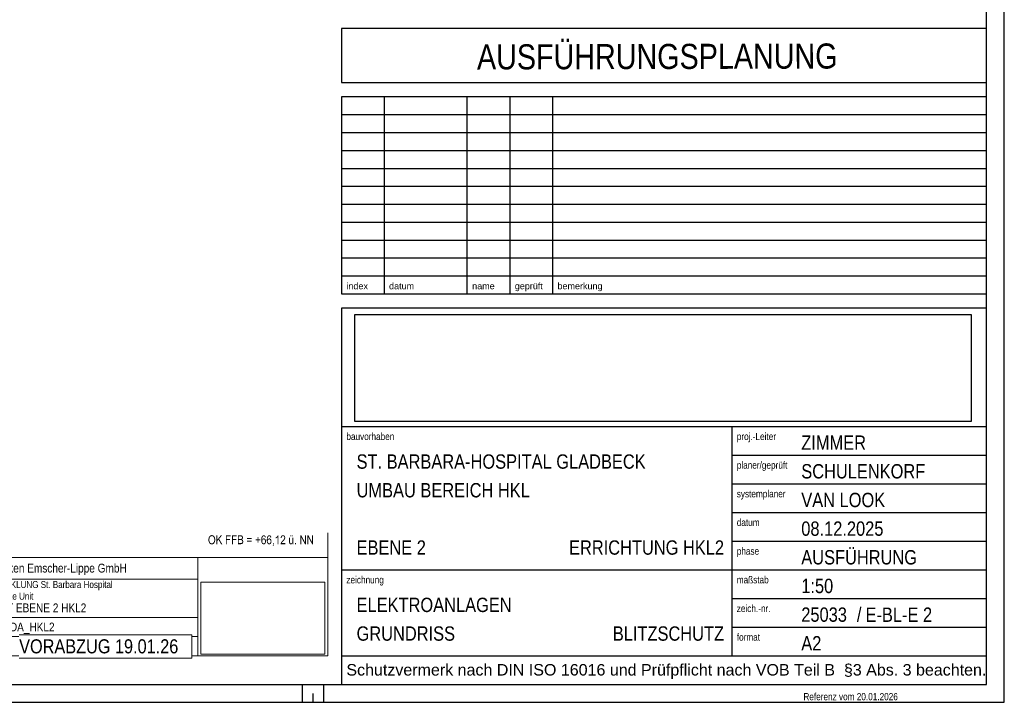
# Model space of a CAD drawing. Header units: metres. Extents: x -2 to 57.6, y -0.5 to 41.5.
# Tile 40 of 41: x 30.1 to 57.6, y -0.5 to 18.6. Entities that reach past the tile are written whole.
import ezdxf
from ezdxf.enums import TextEntityAlignment as Align

# ---------------------------------------------------------------- set-up
doc = ezdxf.new("R2010")
doc.units = ezdxf.units.M
for name, color, linetype in [('150909_KFP_LOGO_PmbB_klein__3_0', 7, 'Continuous'), ('A_Titelfeld_Stempel', 7, 'Continuous'), ('ITB_XXX_Layout Rahmen', 18, 'Continuous'), ('ITB_XXX_Layout Titelfeld Stempel', 18, 'Continuous'), ('ITB_XXX_TXT_Layout Verteiler', 7, 'Continuous')]:
    doc.layers.add(name, color=color, linetype=linetype)
doc.styles.add('ARIAL', font='txt', dxfattribs={"height": 0.2})
doc.styles.add('ARIAL NARROW', font='txt', dxfattribs={"height": 0.2})
doc.styles.add('ARIAL NARROW_B', font='txt', dxfattribs={"height": 0.2})
picture_1 = doc.add_image_def('image1.png', size_in_pixel=(1890, 1097))
picture_2 = doc.add_image_def('image2.png', size_in_pixel=(1900, 330))

# ---------------------------------------------------------------- blocks, each defined once
blk = doc.blocks.new('Text-Text- Referenz vom 20-01-2026-ID-42-525-535-367')
at = {"layer": 'ITB_XXX_TXT_Layout Verteiler', "color": 7, "lineweight": 5, "style": 'ARIAL NARROW', "width": 0.999416}
blk.add_text('Referenz vom 20.01.2026', height=0.2, dxfattribs=at).set_placement((0, 0), (2.637, 0), align=Align.FIT)
blk = doc.blocks.new('Stempel Archi HKL Dachaufsicht-ID-88-8-535-254')
at = {"lineweight": 5}
h = blk.add_hatch(color=7, dxfattribs=at)
h.paths.add_polyline_path([(37.34, 3.718), (37.34, 3.712), (37.341, 3.706), (37.342, 3.7), (37.342, 3.695), (37.343, 3.689), (37.345, 3.683), (37.346, 3.678), (37.348, 3.673), (37.35, 3.668), (37.352, 3.662), (37.354, 3.658), (37.356, 3.653), (37.359, 3.648), (37.361, 3.643), (37.364, 3.639), (37.366, 3.636), (37.368, 3.634), (37.369, 3.632), (37.371, 3.63), (37.373, 3.627), (37.375, 3.625), (37.377, 3.624), (37.379, 3.622), (37.381, 3.62), (37.383, 3.618), (37.385, 3.616), (37.387, 3.615), (37.389, 3.613), (37.391, 3.612), (37.393, 3.611), (37.395, 3.609), (37.398, 3.608), (37.4, 3.607), (37.402, 3.606), (37.404, 3.605), (37.407, 3.604), (37.409, 3.603), (37.412, 3.603), (37.414, 3.602), (37.417, 3.601), (37.419, 3.601), (37.422, 3.6), (37.424, 3.6), (37.427, 3.6), (37.43, 3.6), (37.432, 3.6), (37.435, 3.6), (37.438, 3.6), (37.44, 3.6), (37.443, 3.6), (37.446, 3.6), (37.448, 3.6), (37.451, 3.601), (37.453, 3.601), (37.456, 3.602), (37.458, 3.603), (37.461, 3.603), (37.463, 3.604), (37.465, 3.605), (37.468, 3.606), (37.47, 3.607), (37.472, 3.608), (37.474, 3.609), (37.477, 3.61), (37.479, 3.612), (37.481, 3.613), (37.483, 3.614), (37.485, 3.616), (37.487, 3.618), (37.489, 3.619), (37.491, 3.621), (37.493, 3.623), (37.495, 3.625), (37.497, 3.627), (37.498, 3.629), (37.5, 3.631), (37.502, 3.633), (37.504, 3.635), (37.505, 3.638), (37.508, 3.642), (37.511, 3.647), (37.514, 3.652), (37.516, 3.656), (37.518, 3.661), (37.52, 3.667), (37.522, 3.672), (37.524, 3.678), (37.525, 3.683), (37.526, 3.689), (37.527, 3.695), (37.528, 3.701), (37.529, 3.708), (37.529, 3.714), (37.53, 3.721), (37.53, 3.728), (37.53, 3.733), (37.53, 3.738), (37.529, 3.742), (37.529, 3.747), (37.529, 3.752), (37.528, 3.756), (37.527, 3.761), (37.527, 3.765), (37.526, 3.769), (37.525, 3.774), (37.524, 3.778), (37.523, 3.782), (37.522, 3.786), (37.52, 3.789), (37.519, 3.793), (37.517, 3.797), (37.516, 3.8), (37.514, 3.804), (37.512, 3.807), (37.51, 3.811), (37.508, 3.814), (37.506, 3.817), (37.504, 3.82), (37.502, 3.823), (37.5, 3.825), (37.498, 3.828), (37.496, 3.83), (37.493, 3.833), (37.491, 3.835), (37.488, 3.837), (37.486, 3.839), (37.483, 3.841), (37.48, 3.843), (37.477, 3.845), (37.475, 3.846), (37.472, 3.848), (37.469, 3.849), (37.466, 3.85), (37.463, 3.852), (37.46, 3.853), (37.457, 3.854), (37.454, 3.854), (37.451, 3.855), (37.448, 3.855), (37.445, 3.856), (37.442, 3.856), (37.438, 3.856), (37.435, 3.856), (37.433, 3.856), (37.43, 3.856), (37.428, 3.856), (37.425, 3.856), (37.423, 3.856), (37.42, 3.855), (37.418, 3.855), (37.416, 3.854), (37.413, 3.854), (37.411, 3.853), (37.409, 3.852), (37.407, 3.852), (37.404, 3.851), (37.402, 3.85), (37.4, 3.849), (37.398, 3.848), (37.396, 3.847), (37.394, 3.846), (37.392, 3.844), (37.39, 3.843), (37.388, 3.842), (37.386, 3.84), (37.384, 3.839), (37.382, 3.837), (37.38, 3.836), (37.378, 3.834), (37.376, 3.832), (37.374, 3.83), (37.372, 3.828), (37.371, 3.826), (37.369, 3.824), (37.367, 3.822), (37.364, 3.818), (37.361, 3.813), (37.358, 3.808), (37.355, 3.803), (37.353, 3.798), (37.351, 3.793), (37.349, 3.787), (37.347, 3.781), (37.345, 3.775), (37.344, 3.768), (37.343, 3.762), (37.342, 3.755), (37.341, 3.747), (37.34, 3.74), (37.34, 3.732), (37.34, 3.725)])
h.paths.add_polyline_path([(37.367, 3.731), (37.367, 3.737), (37.368, 3.743), (37.368, 3.749), (37.369, 3.755), (37.37, 3.76), (37.371, 3.765), (37.372, 3.771), (37.373, 3.775), (37.375, 3.78), (37.376, 3.784), (37.378, 3.788), (37.38, 3.792), (37.382, 3.796), (37.384, 3.8), (37.386, 3.803), (37.389, 3.806), (37.391, 3.809), (37.394, 3.812), (37.397, 3.814), (37.399, 3.816), (37.402, 3.818), (37.405, 3.82), (37.408, 3.822), (37.411, 3.823), (37.414, 3.825), (37.418, 3.826), (37.421, 3.827), (37.425, 3.827), (37.428, 3.828), (37.432, 3.828), (37.435, 3.828), (37.438, 3.828), (37.44, 3.828), (37.442, 3.828), (37.444, 3.828), (37.447, 3.827), (37.449, 3.827), (37.451, 3.826), (37.453, 3.825), (37.455, 3.825), (37.457, 3.824), (37.459, 3.823), (37.461, 3.822), (37.463, 3.821), (37.465, 3.819), (37.467, 3.818), (37.469, 3.817), (37.473, 3.814), (37.477, 3.81), (37.48, 3.807), (37.483, 3.803), (37.486, 3.799), (37.488, 3.795), (37.491, 3.79), (37.493, 3.786), (37.494, 3.783), (37.495, 3.779), (37.496, 3.776), (37.497, 3.773), (37.498, 3.769), (37.499, 3.766), (37.5, 3.762), (37.5, 3.759), (37.501, 3.755), (37.501, 3.752), (37.502, 3.748), (37.502, 3.744), (37.502, 3.74), (37.503, 3.736), (37.503, 3.732), (37.503, 3.728), (37.503, 3.722), (37.502, 3.716), (37.502, 3.711), (37.502, 3.705), (37.501, 3.7), (37.5, 3.695), (37.499, 3.69), (37.498, 3.685), (37.497, 3.68), (37.495, 3.676), (37.494, 3.672), (37.492, 3.668), (37.49, 3.664), (37.488, 3.66), (37.486, 3.657), (37.483, 3.653), (37.481, 3.65), (37.478, 3.647), (37.476, 3.645), (37.473, 3.642), (37.47, 3.64), (37.467, 3.638), (37.464, 3.636), (37.461, 3.634), (37.458, 3.633), (37.455, 3.631), (37.452, 3.63), (37.449, 3.629), (37.445, 3.629), (37.442, 3.628), (37.438, 3.628), (37.435, 3.628), (37.431, 3.628), (37.428, 3.628), (37.424, 3.629), (37.421, 3.629), (37.418, 3.63), (37.415, 3.631), (37.412, 3.632), (37.409, 3.634), (37.406, 3.636), (37.403, 3.638), (37.4, 3.64), (37.397, 3.642), (37.395, 3.644), (37.392, 3.647), (37.389, 3.65), (37.387, 3.653), (37.384, 3.656), (37.382, 3.66), (37.38, 3.663), (37.378, 3.667), (37.376, 3.671), (37.375, 3.675), (37.373, 3.679), (37.372, 3.683), (37.371, 3.688), (37.37, 3.693), (37.369, 3.698), (37.368, 3.703), (37.368, 3.708), (37.367, 3.713), (37.367, 3.719), (37.367, 3.724)], flags=0)
for points in [[(37.588, 3.604), (37.588, 3.69), (37.621, 3.729), (37.692, 3.604), (37.726, 3.604), (37.639, 3.751), (37.723, 3.852), (37.687, 3.852), (37.588, 3.729), (37.588, 3.852), (37.562, 3.852), (37.562, 3.604)], [(37.853, 3.604), (37.853, 3.717), (37.946, 3.717), (37.946, 3.746), (37.853, 3.746), (37.853, 3.823), (37.961, 3.823), (37.961, 3.852), (37.827, 3.852), (37.827, 3.604)], [(38.023, 3.604), (38.023, 3.717), (38.116, 3.717), (38.116, 3.746), (38.023, 3.746), (38.023, 3.823), (38.13, 3.823), (38.13, 3.852), (37.996, 3.852), (37.996, 3.604)], [(39.293, 3.853), (39.278, 3.853), (39.277, 3.851), (39.276, 3.849), (39.275, 3.847), (39.274, 3.845), (39.273, 3.843), (39.272, 3.841), (39.27, 3.839), (39.269, 3.837), (39.268, 3.834), (39.266, 3.832), (39.265, 3.83), (39.263, 3.828), (39.261, 3.826), (39.26, 3.824), (39.258, 3.822), (39.256, 3.82), (39.252, 3.815), (39.248, 3.811), (39.244, 3.808), (39.239, 3.804), (39.235, 3.8), (39.23, 3.797), (39.225, 3.794), (39.22, 3.791), (39.22, 3.761), (39.223, 3.763), (39.226, 3.764), (39.23, 3.766), (39.233, 3.768), (39.236, 3.77), (39.239, 3.772), (39.243, 3.775), (39.246, 3.777), (39.25, 3.78), (39.253, 3.783), (39.256, 3.785), (39.259, 3.788), (39.262, 3.79), (39.264, 3.793), (39.267, 3.795), (39.269, 3.798), (39.269, 3.604), (39.293, 3.604)], [(39.387, 3.633), (39.388, 3.635), (39.389, 3.637), (39.39, 3.639), (39.391, 3.641), (39.393, 3.643), (39.394, 3.646), (39.396, 3.648), (39.397, 3.65), (39.398, 3.651), (39.399, 3.652), (39.4, 3.653), (39.401, 3.655), (39.403, 3.656), (39.404, 3.658), (39.406, 3.66), (39.407, 3.662), (39.409, 3.664), (39.411, 3.666), (39.413, 3.668), (39.415, 3.67), (39.418, 3.673), (39.42, 3.675), (39.423, 3.678), (39.425, 3.681), (39.429, 3.685), (39.434, 3.69), (39.437, 3.694), (39.441, 3.698), (39.445, 3.702), (39.448, 3.706), (39.451, 3.71), (39.454, 3.713), (39.457, 3.717), (39.459, 3.721), (39.462, 3.724), (39.464, 3.727), (39.466, 3.73), (39.468, 3.733), (39.47, 3.736), (39.472, 3.739), (39.473, 3.742), (39.475, 3.744), (39.476, 3.747), (39.477, 3.75), (39.478, 3.753), (39.479, 3.755), (39.48, 3.758), (39.481, 3.761), (39.482, 3.764), (39.482, 3.767), (39.483, 3.77), (39.483, 3.773), (39.483, 3.776), (39.484, 3.778), (39.484, 3.781), (39.484, 3.784), (39.484, 3.788), (39.484, 3.791), (39.483, 3.794), (39.483, 3.797), (39.482, 3.8), (39.482, 3.804), (39.481, 3.807), (39.48, 3.81), (39.479, 3.813), (39.478, 3.816), (39.477, 3.818), (39.475, 3.821), (39.474, 3.824), (39.472, 3.827), (39.47, 3.829), (39.468, 3.832), (39.466, 3.835), (39.464, 3.837), (39.462, 3.839), (39.46, 3.841), (39.457, 3.843), (39.455, 3.845), (39.452, 3.846), (39.449, 3.848), (39.446, 3.849), (39.443, 3.85), (39.44, 3.851), (39.437, 3.852), (39.433, 3.852), (39.43, 3.853), (39.426, 3.853), (39.422, 3.853), (39.419, 3.853), (39.416, 3.853), (39.412, 3.852), (39.409, 3.852), (39.406, 3.851), (39.403, 3.851), (39.4, 3.85), (39.397, 3.849), (39.394, 3.847), (39.392, 3.846), (39.389, 3.845), (39.387, 3.843), (39.384, 3.841), (39.382, 3.839), (39.38, 3.837), (39.377, 3.835), (39.375, 3.833), (39.373, 3.83), (39.371, 3.828), (39.37, 3.825), (39.368, 3.822), (39.367, 3.819), (39.365, 3.816), (39.364, 3.813), (39.363, 3.809), (39.362, 3.806), (39.361, 3.802), (39.36, 3.798), (39.359, 3.794), (39.359, 3.79), (39.358, 3.786), (39.358, 3.781), (39.383, 3.778), (39.383, 3.781), (39.383, 3.784), (39.383, 3.787), (39.383, 3.789), (39.384, 3.792), (39.384, 3.795), (39.385, 3.797), (39.385, 3.799), (39.386, 3.802), (39.387, 3.804), (39.388, 3.806), (39.389, 3.808), (39.39, 3.81), (39.391, 3.812), (39.392, 3.813), (39.394, 3.815), (39.395, 3.817), (39.396, 3.818), (39.398, 3.819), (39.399, 3.821), (39.401, 3.822), (39.403, 3.823), (39.404, 3.824), (39.406, 3.825), (39.408, 3.826), (39.41, 3.826), (39.411, 3.827), (39.413, 3.827), (39.415, 3.828), (39.417, 3.828), (39.419, 3.828), (39.422, 3.828), (39.423, 3.828), (39.425, 3.828), (39.427, 3.828), (39.429, 3.827), (39.431, 3.827), (39.433, 3.826), (39.434, 3.826), (39.436, 3.825), (39.438, 3.824), (39.439, 3.823), (39.441, 3.822), (39.442, 3.821), (39.444, 3.82), (39.445, 3.819), (39.447, 3.817), (39.448, 3.816), (39.449, 3.815), (39.451, 3.813), (39.452, 3.811), (39.453, 3.81), (39.454, 3.808), (39.455, 3.806), (39.456, 3.804), (39.456, 3.802), (39.457, 3.8), (39.457, 3.798), (39.458, 3.796), (39.458, 3.794), (39.459, 3.792), (39.459, 3.79), (39.459, 3.787), (39.459, 3.785), (39.459, 3.783), (39.459, 3.781), (39.459, 3.779), (39.458, 3.777), (39.458, 3.775), (39.457, 3.772), (39.457, 3.77), (39.456, 3.768), (39.456, 3.766), (39.455, 3.764), (39.454, 3.761), (39.453, 3.759), (39.452, 3.757), (39.451, 3.754), (39.45, 3.752), (39.448, 3.75), (39.447, 3.747), (39.445, 3.745), (39.444, 3.742), (39.442, 3.739), (39.44, 3.736), (39.437, 3.733), (39.435, 3.73), (39.432, 3.727), (39.429, 3.723), (39.426, 3.72), (39.423, 3.716), (39.419, 3.712), (39.416, 3.708), (39.412, 3.704), (39.408, 3.7), (39.404, 3.696), (39.4, 3.692), (39.397, 3.688), (39.393, 3.685), (39.39, 3.681), (39.387, 3.678), (39.384, 3.674), (39.382, 3.671), (39.379, 3.668), (39.377, 3.664), (39.374, 3.661), (39.372, 3.658), (39.37, 3.655), (39.368, 3.652), (39.367, 3.649), (39.365, 3.646), (39.363, 3.644), (39.362, 3.641), (39.361, 3.638), (39.36, 3.635), (39.359, 3.633), (39.358, 3.63), (39.357, 3.628), (39.356, 3.625), (39.355, 3.623), (39.355, 3.62), (39.354, 3.618), (39.354, 3.615), (39.353, 3.613), (39.353, 3.611), (39.353, 3.608), (39.353, 3.606), (39.353, 3.604), (39.484, 3.604), (39.484, 3.633)], [(39.64, 3.819), (39.64, 3.854), (39.614, 3.854), (39.614, 3.819)], [(39.69, 3.819), (39.69, 3.854), (39.665, 3.854), (39.665, 3.819)], [(39.93, 3.604), (39.93, 3.799), (40.034, 3.604), (40.061, 3.604), (40.061, 3.852), (40.036, 3.852), (40.036, 3.657), (39.932, 3.852), (39.905, 3.852), (39.905, 3.604)], [(40.13, 3.604), (40.13, 3.799), (40.234, 3.604), (40.261, 3.604), (40.261, 3.852), (40.236, 3.852), (40.236, 3.657), (40.132, 3.852), (40.105, 3.852), (40.105, 3.604)], [(38.551, 3.778), (38.419, 3.778), (38.419, 3.75), (38.551, 3.75)], [(38.551, 3.703), (38.419, 3.703), (38.419, 3.674), (38.551, 3.674)], [(38.736, 3.644), (38.736, 3.712), (38.79, 3.712), (38.79, 3.74), (38.736, 3.74), (38.736, 3.808), (38.712, 3.808), (38.712, 3.74), (38.658, 3.74), (38.658, 3.712), (38.712, 3.712), (38.712, 3.644)], [(39.152, 3.604), (39.152, 3.6), (39.152, 3.596), (39.152, 3.593), (39.151, 3.59), (39.151, 3.587), (39.15, 3.584), (39.149, 3.582), (39.148, 3.58), (39.147, 3.578), (39.146, 3.576), (39.145, 3.574), (39.143, 3.573), (39.142, 3.571), (39.14, 3.57), (39.139, 3.569), (39.137, 3.568), (39.144, 3.555), (39.146, 3.556), (39.149, 3.558), (39.151, 3.56), (39.153, 3.562), (39.155, 3.564), (39.157, 3.567), (39.159, 3.569), (39.161, 3.572), (39.161, 3.574), (39.162, 3.575), (39.163, 3.577), (39.163, 3.578), (39.164, 3.58), (39.164, 3.582), (39.165, 3.584), (39.165, 3.586), (39.165, 3.588), (39.166, 3.59), (39.166, 3.592), (39.166, 3.594), (39.166, 3.597), (39.166, 3.599), (39.166, 3.601), (39.166, 3.604), (39.166, 3.638), (39.139, 3.638), (39.139, 3.604)], [(39.71, 3.604), (39.71, 3.784), (39.685, 3.784), (39.685, 3.687), (39.685, 3.683), (39.685, 3.679), (39.685, 3.675), (39.685, 3.672), (39.684, 3.668), (39.684, 3.665), (39.684, 3.662), (39.683, 3.659), (39.682, 3.656), (39.682, 3.653), (39.681, 3.651), (39.68, 3.648), (39.679, 3.646), (39.678, 3.644), (39.677, 3.642), (39.676, 3.641), (39.674, 3.639), (39.673, 3.637), (39.671, 3.636), (39.67, 3.634), (39.668, 3.633), (39.667, 3.632), (39.665, 3.631), (39.663, 3.63), (39.661, 3.629), (39.659, 3.628), (39.657, 3.627), (39.655, 3.627), (39.653, 3.626), (39.651, 3.626), (39.649, 3.626), (39.647, 3.626), (39.645, 3.626), (39.643, 3.626), (39.64, 3.627), (39.638, 3.627), (39.636, 3.628), (39.634, 3.629), (39.632, 3.63), (39.63, 3.632), (39.629, 3.633), (39.627, 3.635), (39.626, 3.636), (39.624, 3.638), (39.623, 3.64), (39.622, 3.642), (39.621, 3.644), (39.62, 3.647), (39.62, 3.648), (39.62, 3.649), (39.619, 3.651), (39.619, 3.653), (39.619, 3.654), (39.619, 3.656), (39.618, 3.658), (39.618, 3.661), (39.618, 3.663), (39.618, 3.666), (39.618, 3.668), (39.618, 3.671), (39.618, 3.674), (39.618, 3.677), (39.618, 3.68), (39.618, 3.684), (39.618, 3.784), (39.593, 3.784), (39.593, 3.672), (39.593, 3.669), (39.593, 3.666), (39.593, 3.663), (39.594, 3.66), (39.594, 3.658), (39.594, 3.655), (39.594, 3.652), (39.594, 3.65), (39.595, 3.647), (39.595, 3.645), (39.595, 3.643), (39.596, 3.641), (39.596, 3.639), (39.596, 3.637), (39.597, 3.635), (39.597, 3.633), (39.598, 3.631), (39.599, 3.629), (39.599, 3.628), (39.6, 3.626), (39.601, 3.624), (39.602, 3.623), (39.602, 3.621), (39.603, 3.62), (39.604, 3.618), (39.606, 3.617), (39.607, 3.615), (39.608, 3.614), (39.609, 3.613), (39.611, 3.612), (39.612, 3.61), (39.613, 3.609), (39.615, 3.608), (39.617, 3.607), (39.618, 3.606), (39.62, 3.605), (39.621, 3.604), (39.623, 3.603), (39.625, 3.603), (39.627, 3.602), (39.629, 3.601), (39.63, 3.601), (39.632, 3.601), (39.634, 3.6), (39.636, 3.6), (39.638, 3.6), (39.64, 3.6), (39.643, 3.6), (39.646, 3.6), (39.65, 3.6), (39.653, 3.601), (39.656, 3.602), (39.659, 3.603), (39.662, 3.604), (39.665, 3.606), (39.668, 3.607), (39.671, 3.609), (39.674, 3.612), (39.676, 3.614), (39.679, 3.617), (39.681, 3.62), (39.684, 3.623), (39.686, 3.626), (39.688, 3.63), (39.688, 3.604)], [(39.783, 3.604), (39.783, 3.638), (39.756, 3.638), (39.756, 3.604)]]:
    blk.add_hatch(color=7, dxfattribs=at).paths.add_polyline_path(points)
h = blk.add_hatch(color=7, dxfattribs=at)
h.paths.add_polyline_path([(38.238, 3.604), (38.242, 3.604), (38.245, 3.604), (38.248, 3.604), (38.251, 3.604), (38.254, 3.605), (38.257, 3.605), (38.259, 3.605), (38.262, 3.606), (38.264, 3.606), (38.267, 3.607), (38.269, 3.607), (38.271, 3.608), (38.274, 3.609), (38.276, 3.61), (38.278, 3.611), (38.28, 3.611), (38.282, 3.612), (38.283, 3.614), (38.285, 3.615), (38.287, 3.616), (38.288, 3.617), (38.29, 3.619), (38.292, 3.62), (38.293, 3.622), (38.295, 3.623), (38.296, 3.625), (38.297, 3.626), (38.299, 3.628), (38.3, 3.63), (38.301, 3.632), (38.303, 3.634), (38.304, 3.636), (38.305, 3.638), (38.306, 3.641), (38.307, 3.643), (38.308, 3.645), (38.308, 3.647), (38.309, 3.65), (38.31, 3.652), (38.31, 3.655), (38.311, 3.657), (38.311, 3.66), (38.312, 3.662), (38.312, 3.665), (38.312, 3.668), (38.313, 3.67), (38.313, 3.673), (38.313, 3.676), (38.313, 3.679), (38.313, 3.681), (38.312, 3.684), (38.312, 3.687), (38.312, 3.689), (38.311, 3.692), (38.311, 3.694), (38.31, 3.697), (38.31, 3.699), (38.309, 3.701), (38.308, 3.704), (38.307, 3.706), (38.306, 3.708), (38.305, 3.71), (38.304, 3.712), (38.303, 3.714), (38.301, 3.716), (38.3, 3.718), (38.299, 3.719), (38.297, 3.721), (38.296, 3.723), (38.294, 3.724), (38.293, 3.726), (38.291, 3.727), (38.289, 3.729), (38.287, 3.73), (38.286, 3.731), (38.284, 3.732), (38.282, 3.733), (38.28, 3.734), (38.278, 3.735), (38.276, 3.736), (38.279, 3.738), (38.282, 3.74), (38.285, 3.743), (38.287, 3.746), (38.29, 3.748), (38.292, 3.751), (38.294, 3.755), (38.296, 3.758), (38.298, 3.761), (38.299, 3.765), (38.3, 3.769), (38.301, 3.772), (38.302, 3.776), (38.303, 3.78), (38.303, 3.785), (38.303, 3.789), (38.303, 3.791), (38.303, 3.793), (38.303, 3.796), (38.303, 3.798), (38.302, 3.8), (38.302, 3.802), (38.302, 3.804), (38.301, 3.806), (38.301, 3.808), (38.3, 3.811), (38.299, 3.813), (38.299, 3.815), (38.298, 3.817), (38.297, 3.819), (38.296, 3.82), (38.295, 3.822), (38.293, 3.826), (38.29, 3.83), (38.288, 3.833), (38.285, 3.836), (38.282, 3.838), (38.28, 3.841), (38.276, 3.843), (38.273, 3.845), (38.272, 3.846), (38.27, 3.847), (38.268, 3.847), (38.266, 3.848), (38.264, 3.849), (38.262, 3.849), (38.26, 3.85), (38.258, 3.85), (38.255, 3.851), (38.253, 3.851), (38.251, 3.851), (38.248, 3.852), (38.246, 3.852), (38.243, 3.852), (38.24, 3.852), (38.237, 3.852), (38.163, 3.852), (38.163, 3.604)])
h.paths.add_polyline_path([(38.189, 3.823), (38.229, 3.823), (38.232, 3.823), (38.234, 3.823), (38.237, 3.823), (38.239, 3.823), (38.241, 3.822), (38.243, 3.822), (38.245, 3.822), (38.247, 3.822), (38.249, 3.822), (38.251, 3.821), (38.252, 3.821), (38.254, 3.821), (38.255, 3.82), (38.257, 3.82), (38.258, 3.82), (38.259, 3.819), (38.261, 3.818), (38.263, 3.817), (38.265, 3.816), (38.266, 3.815), (38.268, 3.813), (38.27, 3.811), (38.271, 3.809), (38.272, 3.807), (38.274, 3.805), (38.275, 3.802), (38.275, 3.8), (38.276, 3.797), (38.277, 3.794), (38.277, 3.791), (38.277, 3.788), (38.277, 3.785), (38.277, 3.781), (38.277, 3.778), (38.277, 3.775), (38.276, 3.772), (38.275, 3.769), (38.274, 3.767), (38.273, 3.764), (38.272, 3.762), (38.27, 3.76), (38.269, 3.758), (38.267, 3.756), (38.265, 3.755), (38.263, 3.753), (38.261, 3.752), (38.259, 3.751), (38.256, 3.75), (38.255, 3.75), (38.254, 3.75), (38.253, 3.749), (38.252, 3.749), (38.251, 3.749), (38.249, 3.749), (38.248, 3.748), (38.246, 3.748), (38.245, 3.748), (38.243, 3.748), (38.242, 3.748), (38.24, 3.748), (38.238, 3.748), (38.236, 3.748), (38.234, 3.748), (38.232, 3.748), (38.189, 3.748)], flags=0)
h.paths.add_polyline_path([(38.189, 3.718), (38.235, 3.718), (38.238, 3.718), (38.24, 3.718), (38.242, 3.718), (38.245, 3.718), (38.247, 3.718), (38.249, 3.718), (38.251, 3.718), (38.253, 3.717), (38.254, 3.717), (38.256, 3.717), (38.258, 3.716), (38.259, 3.716), (38.261, 3.715), (38.262, 3.715), (38.264, 3.714), (38.265, 3.714), (38.267, 3.713), (38.269, 3.711), (38.271, 3.71), (38.273, 3.708), (38.275, 3.706), (38.277, 3.704), (38.279, 3.702), (38.28, 3.7), (38.281, 3.697), (38.282, 3.695), (38.283, 3.692), (38.284, 3.689), (38.285, 3.686), (38.285, 3.683), (38.286, 3.679), (38.286, 3.676), (38.286, 3.672), (38.285, 3.669), (38.285, 3.665), (38.284, 3.662), (38.283, 3.659), (38.282, 3.656), (38.281, 3.653), (38.28, 3.651), (38.278, 3.648), (38.276, 3.646), (38.275, 3.644), (38.273, 3.642), (38.27, 3.64), (38.268, 3.639), (38.265, 3.637), (38.263, 3.636), (38.262, 3.636), (38.261, 3.635), (38.259, 3.635), (38.258, 3.635), (38.257, 3.634), (38.256, 3.634), (38.254, 3.634), (38.253, 3.634), (38.251, 3.634), (38.25, 3.633), (38.248, 3.633), (38.246, 3.633), (38.244, 3.633), (38.242, 3.633), (38.241, 3.633), (38.239, 3.633), (38.189, 3.633)], flags=0)
h = blk.add_hatch(color=7, dxfattribs=at)
h.paths.add_polyline_path([(38.942, 3.795), (38.942, 3.799), (38.941, 3.802), (38.94, 3.806), (38.939, 3.809), (38.938, 3.812), (38.937, 3.815), (38.936, 3.818), (38.935, 3.821), (38.934, 3.823), (38.932, 3.826), (38.931, 3.828), (38.929, 3.831), (38.928, 3.833), (38.926, 3.835), (38.924, 3.837), (38.922, 3.839), (38.92, 3.841), (38.918, 3.843), (38.916, 3.844), (38.914, 3.846), (38.912, 3.847), (38.909, 3.848), (38.907, 3.849), (38.905, 3.85), (38.902, 3.851), (38.9, 3.852), (38.897, 3.852), (38.894, 3.852), (38.892, 3.853), (38.889, 3.853), (38.886, 3.853), (38.882, 3.853), (38.879, 3.853), (38.875, 3.852), (38.871, 3.851), (38.868, 3.85), (38.864, 3.849), (38.861, 3.847), (38.858, 3.845), (38.855, 3.843), (38.852, 3.841), (38.849, 3.839), (38.846, 3.836), (38.843, 3.833), (38.84, 3.83), (38.838, 3.826), (38.835, 3.822), (38.834, 3.821), (38.833, 3.818), (38.831, 3.816), (38.83, 3.814), (38.829, 3.812), (38.828, 3.81), (38.827, 3.807), (38.826, 3.805), (38.825, 3.802), (38.825, 3.799), (38.824, 3.797), (38.823, 3.794), (38.822, 3.791), (38.821, 3.788), (38.821, 3.785), (38.82, 3.782), (38.819, 3.778), (38.819, 3.775), (38.818, 3.772), (38.818, 3.768), (38.817, 3.765), (38.817, 3.761), (38.817, 3.757), (38.816, 3.753), (38.816, 3.749), (38.816, 3.745), (38.816, 3.741), (38.815, 3.737), (38.815, 3.733), (38.815, 3.729), (38.815, 3.724), (38.815, 3.72), (38.815, 3.716), (38.815, 3.712), (38.815, 3.708), (38.815, 3.704), (38.816, 3.701), (38.816, 3.697), (38.816, 3.693), (38.816, 3.69), (38.817, 3.686), (38.817, 3.683), (38.817, 3.68), (38.818, 3.676), (38.818, 3.673), (38.819, 3.67), (38.819, 3.667), (38.82, 3.664), (38.821, 3.661), (38.821, 3.659), (38.822, 3.656), (38.823, 3.653), (38.823, 3.651), (38.824, 3.648), (38.825, 3.646), (38.826, 3.644), (38.827, 3.641), (38.828, 3.639), (38.829, 3.637), (38.83, 3.635), (38.831, 3.633), (38.832, 3.631), (38.833, 3.629), (38.835, 3.627), (38.837, 3.624), (38.84, 3.621), (38.842, 3.618), (38.845, 3.615), (38.848, 3.613), (38.851, 3.61), (38.854, 3.608), (38.857, 3.606), (38.86, 3.605), (38.863, 3.603), (38.866, 3.602), (38.87, 3.601), (38.873, 3.6), (38.877, 3.6), (38.88, 3.6), (38.884, 3.6), (38.886, 3.6), (38.888, 3.6), (38.89, 3.6), (38.892, 3.6), (38.894, 3.6), (38.896, 3.601), (38.898, 3.601), (38.9, 3.602), (38.902, 3.603), (38.904, 3.603), (38.906, 3.604), (38.908, 3.605), (38.909, 3.606), (38.911, 3.607), (38.913, 3.608), (38.915, 3.609), (38.916, 3.61), (38.918, 3.612), (38.92, 3.613), (38.921, 3.615), (38.923, 3.616), (38.924, 3.618), (38.926, 3.62), (38.927, 3.621), (38.929, 3.623), (38.93, 3.625), (38.931, 3.627), (38.933, 3.63), (38.934, 3.632), (38.935, 3.634), (38.936, 3.637), (38.937, 3.639), (38.938, 3.642), (38.939, 3.644), (38.94, 3.647), (38.941, 3.649), (38.942, 3.652), (38.943, 3.655), (38.943, 3.658), (38.944, 3.66), (38.944, 3.663), (38.945, 3.666), (38.945, 3.669), (38.946, 3.672), (38.946, 3.675), (38.946, 3.678), (38.946, 3.681), (38.946, 3.684), (38.946, 3.689), (38.946, 3.693), (38.946, 3.697), (38.945, 3.702), (38.944, 3.706), (38.944, 3.71), (38.943, 3.714), (38.942, 3.717), (38.941, 3.721), (38.939, 3.724), (38.938, 3.728), (38.936, 3.731), (38.935, 3.734), (38.933, 3.737), (38.931, 3.74), (38.929, 3.743), (38.926, 3.746), (38.924, 3.748), (38.922, 3.75), (38.919, 3.752), (38.917, 3.754), (38.915, 3.756), (38.912, 3.758), (38.91, 3.759), (38.907, 3.761), (38.904, 3.762), (38.902, 3.763), (38.899, 3.763), (38.896, 3.764), (38.893, 3.764), (38.89, 3.765), (38.887, 3.765), (38.886, 3.765), (38.884, 3.765), (38.882, 3.765), (38.88, 3.764), (38.879, 3.764), (38.877, 3.764), (38.875, 3.763), (38.874, 3.763), (38.872, 3.762), (38.87, 3.762), (38.869, 3.761), (38.867, 3.76), (38.865, 3.759), (38.864, 3.758), (38.862, 3.757), (38.861, 3.756), (38.857, 3.754), (38.854, 3.752), (38.852, 3.749), (38.849, 3.746), (38.846, 3.743), (38.844, 3.739), (38.842, 3.736), (38.839, 3.732), (38.839, 3.737), (38.84, 3.743), (38.84, 3.748), (38.84, 3.753), (38.841, 3.758), (38.841, 3.763), (38.842, 3.768), (38.842, 3.772), (38.843, 3.776), (38.844, 3.78), (38.845, 3.784), (38.846, 3.788), (38.847, 3.791), (38.848, 3.795), (38.849, 3.798), (38.851, 3.801), (38.852, 3.804), (38.854, 3.807), (38.856, 3.81), (38.858, 3.813), (38.859, 3.815), (38.861, 3.817), (38.863, 3.819), (38.866, 3.821), (38.868, 3.823), (38.87, 3.824), (38.872, 3.825), (38.875, 3.826), (38.877, 3.827), (38.879, 3.828), (38.882, 3.828), (38.885, 3.828), (38.886, 3.828), (38.888, 3.828), (38.89, 3.828), (38.891, 3.827), (38.893, 3.827), (38.894, 3.826), (38.896, 3.826), (38.897, 3.825), (38.899, 3.824), (38.9, 3.823), (38.902, 3.822), (38.903, 3.821), (38.904, 3.82), (38.906, 3.819), (38.907, 3.818), (38.908, 3.816), (38.909, 3.815), (38.91, 3.814), (38.91, 3.813), (38.911, 3.811), (38.912, 3.81), (38.913, 3.809), (38.913, 3.807), (38.914, 3.805), (38.915, 3.804), (38.915, 3.802), (38.916, 3.8), (38.916, 3.798), (38.917, 3.796), (38.917, 3.794), (38.918, 3.791), (38.918, 3.789), (38.943, 3.791)])
h.paths.add_polyline_path([(38.843, 3.687), (38.843, 3.69), (38.844, 3.693), (38.844, 3.696), (38.844, 3.699), (38.845, 3.701), (38.845, 3.704), (38.846, 3.706), (38.847, 3.709), (38.848, 3.711), (38.849, 3.713), (38.85, 3.716), (38.851, 3.718), (38.852, 3.72), (38.854, 3.722), (38.855, 3.723), (38.856, 3.725), (38.858, 3.727), (38.86, 3.728), (38.861, 3.73), (38.863, 3.731), (38.864, 3.732), (38.866, 3.733), (38.868, 3.734), (38.87, 3.735), (38.871, 3.736), (38.873, 3.736), (38.875, 3.737), (38.877, 3.737), (38.879, 3.738), (38.881, 3.738), (38.883, 3.738), (38.885, 3.738), (38.887, 3.738), (38.889, 3.737), (38.89, 3.737), (38.892, 3.736), (38.894, 3.736), (38.896, 3.735), (38.898, 3.734), (38.899, 3.733), (38.901, 3.732), (38.903, 3.731), (38.904, 3.73), (38.906, 3.728), (38.907, 3.727), (38.909, 3.725), (38.91, 3.723), (38.911, 3.721), (38.913, 3.719), (38.914, 3.717), (38.915, 3.715), (38.916, 3.713), (38.917, 3.711), (38.918, 3.708), (38.918, 3.706), (38.919, 3.703), (38.92, 3.7), (38.92, 3.698), (38.921, 3.695), (38.921, 3.692), (38.921, 3.689), (38.921, 3.686), (38.921, 3.682), (38.921, 3.679), (38.921, 3.676), (38.921, 3.673), (38.921, 3.67), (38.92, 3.667), (38.92, 3.664), (38.919, 3.661), (38.918, 3.658), (38.918, 3.656), (38.917, 3.653), (38.916, 3.651), (38.915, 3.648), (38.914, 3.646), (38.913, 3.644), (38.911, 3.642), (38.91, 3.64), (38.909, 3.638), (38.907, 3.636), (38.906, 3.635), (38.904, 3.633), (38.903, 3.632), (38.901, 3.631), (38.899, 3.629), (38.898, 3.628), (38.896, 3.628), (38.895, 3.627), (38.893, 3.626), (38.891, 3.626), (38.89, 3.625), (38.888, 3.625), (38.886, 3.625), (38.884, 3.625), (38.882, 3.625), (38.88, 3.625), (38.878, 3.625), (38.876, 3.626), (38.874, 3.626), (38.873, 3.627), (38.871, 3.628), (38.869, 3.629), (38.867, 3.63), (38.865, 3.631), (38.864, 3.632), (38.862, 3.634), (38.86, 3.635), (38.859, 3.637), (38.857, 3.639), (38.856, 3.641), (38.854, 3.643), (38.853, 3.645), (38.851, 3.647), (38.85, 3.65), (38.849, 3.652), (38.848, 3.655), (38.847, 3.657), (38.846, 3.66), (38.846, 3.663), (38.845, 3.665), (38.844, 3.668), (38.844, 3.671), (38.844, 3.674), (38.843, 3.678), (38.843, 3.681), (38.843, 3.684)], flags=0)
h = blk.add_hatch(color=7, dxfattribs=at)
h.paths.add_polyline_path([(39.096, 3.795), (39.096, 3.799), (39.095, 3.802), (39.094, 3.806), (39.093, 3.809), (39.093, 3.812), (39.092, 3.815), (39.09, 3.818), (39.089, 3.821), (39.088, 3.823), (39.087, 3.826), (39.085, 3.828), (39.083, 3.831), (39.082, 3.833), (39.08, 3.835), (39.078, 3.837), (39.076, 3.839), (39.074, 3.841), (39.072, 3.843), (39.07, 3.844), (39.068, 3.846), (39.066, 3.847), (39.063, 3.848), (39.061, 3.849), (39.059, 3.85), (39.056, 3.851), (39.054, 3.852), (39.051, 3.852), (39.049, 3.852), (39.046, 3.853), (39.043, 3.853), (39.04, 3.853), (39.036, 3.853), (39.033, 3.853), (39.029, 3.852), (39.025, 3.851), (39.022, 3.85), (39.019, 3.849), (39.015, 3.847), (39.012, 3.845), (39.009, 3.843), (39.006, 3.841), (39.003, 3.839), (39, 3.836), (38.997, 3.833), (38.994, 3.83), (38.992, 3.826), (38.989, 3.822), (38.988, 3.821), (38.987, 3.818), (38.986, 3.816), (38.985, 3.814), (38.983, 3.812), (38.982, 3.81), (38.981, 3.807), (38.98, 3.805), (38.98, 3.802), (38.979, 3.799), (38.978, 3.797), (38.977, 3.794), (38.976, 3.791), (38.976, 3.788), (38.975, 3.785), (38.974, 3.782), (38.974, 3.778), (38.973, 3.775), (38.973, 3.772), (38.972, 3.768), (38.972, 3.765), (38.971, 3.761), (38.971, 3.757), (38.971, 3.753), (38.97, 3.749), (38.97, 3.745), (38.97, 3.741), (38.97, 3.737), (38.969, 3.733), (38.969, 3.729), (38.969, 3.724), (38.969, 3.72), (38.969, 3.716), (38.969, 3.712), (38.969, 3.708), (38.97, 3.704), (38.97, 3.701), (38.97, 3.697), (38.97, 3.693), (38.97, 3.69), (38.971, 3.686), (38.971, 3.683), (38.972, 3.68), (38.972, 3.676), (38.972, 3.673), (38.973, 3.67), (38.974, 3.667), (38.974, 3.664), (38.975, 3.661), (38.975, 3.659), (38.976, 3.656), (38.977, 3.653), (38.978, 3.651), (38.978, 3.648), (38.979, 3.646), (38.98, 3.644), (38.981, 3.641), (38.982, 3.639), (38.983, 3.637), (38.984, 3.635), (38.985, 3.633), (38.986, 3.631), (38.988, 3.629), (38.989, 3.627), (38.991, 3.624), (38.994, 3.621), (38.996, 3.618), (38.999, 3.615), (39.002, 3.613), (39.005, 3.61), (39.008, 3.608), (39.011, 3.606), (39.014, 3.605), (39.017, 3.603), (39.021, 3.602), (39.024, 3.601), (39.027, 3.6), (39.031, 3.6), (39.035, 3.6), (39.038, 3.6), (39.04, 3.6), (39.042, 3.6), (39.044, 3.6), (39.046, 3.6), (39.048, 3.6), (39.05, 3.601), (39.052, 3.601), (39.054, 3.602), (39.056, 3.603), (39.058, 3.603), (39.06, 3.604), (39.062, 3.605), (39.063, 3.606), (39.065, 3.607), (39.067, 3.608), (39.069, 3.609), (39.071, 3.61), (39.072, 3.612), (39.074, 3.613), (39.075, 3.615), (39.077, 3.616), (39.078, 3.618), (39.08, 3.62), (39.081, 3.621), (39.083, 3.623), (39.084, 3.625), (39.085, 3.627), (39.087, 3.63), (39.088, 3.632), (39.089, 3.634), (39.09, 3.637), (39.091, 3.639), (39.093, 3.642), (39.094, 3.644), (39.094, 3.647), (39.095, 3.649), (39.096, 3.652), (39.097, 3.655), (39.098, 3.658), (39.098, 3.66), (39.099, 3.663), (39.099, 3.666), (39.099, 3.669), (39.1, 3.672), (39.1, 3.675), (39.1, 3.678), (39.1, 3.681), (39.1, 3.684), (39.1, 3.689), (39.1, 3.693), (39.1, 3.697), (39.099, 3.702), (39.099, 3.706), (39.098, 3.71), (39.097, 3.714), (39.096, 3.717), (39.095, 3.721), (39.093, 3.724), (39.092, 3.728), (39.09, 3.731), (39.089, 3.734), (39.087, 3.737), (39.085, 3.74), (39.083, 3.743), (39.081, 3.746), (39.078, 3.748), (39.076, 3.75), (39.074, 3.752), (39.071, 3.754), (39.069, 3.756), (39.066, 3.758), (39.064, 3.759), (39.061, 3.761), (39.058, 3.762), (39.056, 3.763), (39.053, 3.763), (39.05, 3.764), (39.047, 3.764), (39.044, 3.765), (39.042, 3.765), (39.04, 3.765), (39.038, 3.765), (39.036, 3.765), (39.035, 3.764), (39.033, 3.764), (39.031, 3.764), (39.029, 3.763), (39.028, 3.763), (39.026, 3.762), (39.024, 3.762), (39.023, 3.761), (39.021, 3.76), (39.019, 3.759), (39.018, 3.758), (39.016, 3.757), (39.015, 3.756), (39.012, 3.754), (39.009, 3.752), (39.006, 3.749), (39.003, 3.746), (39, 3.743), (38.998, 3.739), (38.996, 3.736), (38.994, 3.732), (38.994, 3.737), (38.994, 3.743), (38.994, 3.748), (38.994, 3.753), (38.995, 3.758), (38.995, 3.763), (38.996, 3.768), (38.996, 3.772), (38.997, 3.776), (38.998, 3.78), (38.999, 3.784), (39, 3.788), (39.001, 3.791), (39.002, 3.795), (39.003, 3.798), (39.005, 3.801), (39.006, 3.804), (39.008, 3.807), (39.01, 3.81), (39.012, 3.813), (39.014, 3.815), (39.016, 3.817), (39.018, 3.819), (39.02, 3.821), (39.022, 3.823), (39.024, 3.824), (39.026, 3.825), (39.029, 3.826), (39.031, 3.827), (39.034, 3.828), (39.036, 3.828), (39.039, 3.828), (39.041, 3.828), (39.042, 3.828), (39.044, 3.828), (39.045, 3.827), (39.047, 3.827), (39.049, 3.826), (39.05, 3.826), (39.052, 3.825), (39.053, 3.824), (39.054, 3.823), (39.056, 3.822), (39.057, 3.821), (39.058, 3.82), (39.06, 3.819), (39.061, 3.818), (39.062, 3.816), (39.063, 3.815), (39.064, 3.814), (39.065, 3.813), (39.065, 3.811), (39.066, 3.81), (39.067, 3.809), (39.067, 3.807), (39.068, 3.805), (39.069, 3.804), (39.069, 3.802), (39.07, 3.8), (39.07, 3.798), (39.071, 3.796), (39.072, 3.794), (39.072, 3.791), (39.072, 3.789), (39.097, 3.791)])
h.paths.add_polyline_path([(38.997, 3.687), (38.998, 3.69), (38.998, 3.693), (38.998, 3.696), (38.998, 3.699), (38.999, 3.701), (39, 3.704), (39, 3.706), (39.001, 3.709), (39.002, 3.711), (39.003, 3.713), (39.004, 3.716), (39.005, 3.718), (39.006, 3.72), (39.008, 3.722), (39.009, 3.723), (39.011, 3.725), (39.012, 3.727), (39.014, 3.728), (39.015, 3.73), (39.017, 3.731), (39.019, 3.732), (39.02, 3.733), (39.022, 3.734), (39.024, 3.735), (39.025, 3.736), (39.027, 3.736), (39.029, 3.737), (39.031, 3.737), (39.033, 3.738), (39.035, 3.738), (39.037, 3.738), (39.039, 3.738), (39.041, 3.738), (39.043, 3.737), (39.045, 3.737), (39.046, 3.736), (39.048, 3.736), (39.05, 3.735), (39.052, 3.734), (39.053, 3.733), (39.055, 3.732), (39.057, 3.731), (39.058, 3.73), (39.06, 3.728), (39.061, 3.727), (39.063, 3.725), (39.064, 3.723), (39.066, 3.721), (39.067, 3.719), (39.068, 3.717), (39.069, 3.715), (39.07, 3.713), (39.071, 3.711), (39.072, 3.708), (39.073, 3.706), (39.073, 3.703), (39.074, 3.7), (39.074, 3.698), (39.075, 3.695), (39.075, 3.692), (39.075, 3.689), (39.075, 3.686), (39.075, 3.682), (39.075, 3.679), (39.075, 3.676), (39.075, 3.673), (39.075, 3.67), (39.074, 3.667), (39.074, 3.664), (39.073, 3.661), (39.073, 3.658), (39.072, 3.656), (39.071, 3.653), (39.07, 3.651), (39.069, 3.648), (39.068, 3.646), (39.067, 3.644), (39.065, 3.642), (39.064, 3.64), (39.063, 3.638), (39.061, 3.636), (39.06, 3.635), (39.058, 3.633), (39.057, 3.632), (39.055, 3.631), (39.054, 3.629), (39.052, 3.628), (39.05, 3.628), (39.049, 3.627), (39.047, 3.626), (39.045, 3.626), (39.044, 3.625), (39.042, 3.625), (39.04, 3.625), (39.038, 3.625), (39.036, 3.625), (39.034, 3.625), (39.032, 3.625), (39.031, 3.626), (39.029, 3.626), (39.027, 3.627), (39.025, 3.628), (39.023, 3.629), (39.021, 3.63), (39.02, 3.631), (39.018, 3.632), (39.016, 3.634), (39.014, 3.635), (39.013, 3.637), (39.011, 3.639), (39.01, 3.641), (39.008, 3.643), (39.007, 3.645), (39.005, 3.647), (39.004, 3.65), (39.003, 3.652), (39.002, 3.655), (39.001, 3.657), (39, 3.66), (39, 3.663), (38.999, 3.665), (38.999, 3.668), (38.998, 3.671), (38.998, 3.674), (38.998, 3.678), (38.997, 3.681), (38.997, 3.684)], flags=0)
at = {"color": 7, "lineweight": 5}
for p, q in [((40.67, 3.92), (40.67, 0.49)), ((40.67, 3.92), (40.67, 0.49)), ((1.96, 3.234), (40.67, 3.234)), ((37.047, 0.491), (37.047, 3.234)), ((20.58, 2.627), (37.047, 2.627)), ((20.58, 1.559), (37.047, 1.559)), ((20.58, 1.024), (37.047, 1.024)), ((40.67, 0.49), (1.96, 0.49)), ((40.67, 0.49), (1.96, 0.49))]:
    blk.add_line(p, q, dxfattribs=at)
at = {"color": 7, "lineweight": 5, "style": 'ARIAL NARROW'}
for s, height, p, p2 in [('Katholische Kliniken Emscher-Lippe GmbH', 0.245, (29.69, 2.813), (35.059, 2.813)), ('STANDORTENTWICKLUNG St. Barbara Hospital', 0.196, (29.701, 2.379), (34.667, 2.379)), ('Umbau zu einer Stroke Unit', 0.196, (29.694, 2.054), (32.453, 2.054)), ('DACHAUFSICHT EBENE 2 HKL2', 0.245, (29.69, 1.704), (33.931, 1.704)), ('P931-1_05_GR_DA_HKL2', 0.245, (29.69, 1.17), (33.045, 1.17))]:
    blk.add_text(s, height=height, dxfattribs=at).set_placement(p, p2, align=Align.FIT)
at = {"color": 1, "lineweight": 5, "style": 'ARIAL NARROW_B'}
blk.add_text('VORABZUG 19.12.25', height=0.392, dxfattribs=at).set_placement((32.056, 0.557), (36.499, 0.557), align=Align.FIT)
at = {"layer": '150909_KFP_LOGO_PmbB_klein__3_0', "color": 1, "lineweight": 5}
image = blk.add_image(picture_1, insert=(37.128, 0.537), size_in_units=(3.462, 2.009), dxfattribs=at)
image.dxf.flags = 7
at = {"color": 7, "lineweight": 5}
blk.add_wipeout([(32.056, 1.07), (36.873, 1.07), (36.873, 0.424), (32.056, 0.424)], dxfattribs=at)
at = {"color": 1, "lineweight": 5}
for p, q in [((32.056, 1.07), (36.873, 1.07)), ((36.873, 1.07), (36.873, 0.424)), ((36.873, 0.424), (32.056, 0.424))]:
    blk.add_line(p, q, dxfattribs=at)
at = {"color": 1, "lineweight": 5, "style": 'ARIAL NARROW_B'}
blk.add_text('VORABZUG 19.01.26', height=0.392, dxfattribs=at).set_placement((32.056, 0.557), (36.499, 0.557), align=Align.FIT)
blk = doc.blocks.new('Blätter-ID-42-525-535-544')
at = {"layer": 'ITB_XXX_Layout Rahmen', "color": 7, "lineweight": 30}
for p, q in [((38, 0), (38, -0.5)), ((38.6, -0.5), (38.6, 0)), ((38.3, -0.5), (38.3, -0.25))]:
    blk.add_line(p, q, dxfattribs=at)
for points in [[(-2, 41.5), (-2, -0.5), (57.6, -0.5), (57.6, 41.5), (-2, 41.5)], [(0, 41), (0, 0), (57.1, 0), (57.1, 41), (0, 41)]]:
    blk.add_lwpolyline(points, dxfattribs=at)
blk = doc.blocks.new('Schriftfeld-ID-42-525-535-547')
at = {"layer": 'ITB_XXX_Layout Titelfeld Stempel', "color": 7, "lineweight": 30}
for points in [[(0, 18.3), (0, 16.8), (18, 16.8), (18, 18.3), (0, 18.3)], [(0, 10.9), (18, 10.9), (18, 16.4), (0, 16.4), (0, 10.9)], [(1.2, 10.9), (1.2, 16.4)], [(3.5, 10.9), (3.5, 16.4)], [(4.7, 10.9), (4.7, 16.4)], [(5.9, 10.9), (5.9, 16.4)], [(0, 15.9), (18, 15.9)], [(0, 15.4), (18, 15.4)], [(0, 14.9), (18, 14.9)], [(0, 14.4), (18, 14.4)], [(0, 13.9), (18, 13.9)], [(0, 13.4), (18, 13.4)], [(0, 12.9), (18, 12.9)], [(0, 12.4), (18, 12.4)], [(0, 11.9), (18, 11.9)], [(0, 11.4), (18, 11.4)], [(0, 0), (18, 0), (18, 10.5), (0, 10.5), (0, 0)], [(0, 7.2), (18, 7.2)], [(10.9, 0.8), (10.9, 7.2)], [(10.9, 6.4), (18, 6.4)], [(10.9, 5.6), (18, 5.6)], [(10.9, 4.8), (18, 4.8)], [(10.9, 4), (18, 4)], [(0, 3.2), (18, 3.2)], [(10.9, 2.4), (18, 2.4)], [(10.9, 1.6), (18, 1.6)], [(0, 0.8), (18, 0.8)]]:
    blk.add_lwpolyline(points, dxfattribs=at)
at = {"layer": 'A_Titelfeld_Stempel', "color": 7, "lineweight": 30, "style": 'ARIAL NARROW', "width": 0.999948}
blk.add_text('AUSFÜHRUNGSPLANUNG', height=0.7, rotation=0.1536, dxfattribs=at).set_placement((3.779, 17.16), (13.845, 17.187), align=Align.FIT)
at = {"layer": 'A_Titelfeld_Stempel', "color": 7, "lineweight": 30, "style": 'ARIAL NARROW'}
for s, width, p, p2 in [('ZIMMER', 0.999827, (12.832, 6.547), (14.639, 6.547)), ('ST. BARBARA-HOSPITAL GLADBECK', 1.000092, (0.416, 6.019), (8.487, 6.019)), ('SCHULENKORF', 0.999943, (12.832, 5.747), (16.293, 5.747)), ('UMBAU BEREICH HKL', 1.000026, (0.416, 5.219), (5.253, 5.219)), ('VAN LOOK', 0.999928, (12.832, 4.947), (15.174, 4.947)), ('08.12.2025', 0.999343, (12.832, 4.147), (15.125, 4.147)), ('EBENE 2', 1.000103, (0.416, 3.619), (2.351, 3.619)), ('ERRICHTUNG HKL2', 0.999912, (6.348, 3.619), (10.675, 3.619)), ('AUSFÜHRUNG', 0.999966, (12.832, 3.347), (16.063, 3.347)), ('1:50', 0.999393, (12.832, 2.547), (13.723, 2.547)), ('ELEKTROANLAGEN', 0.99995, (0.416, 2.019), (4.745, 2.019)), ('25033', 0.999169, (12.832, 1.747), (14.106, 1.747)), ('E-BL-E 2', 0.999934, (14.626, 1.745), (16.485, 1.745)), ('GRUNDRISS', 0.999984, (0.416, 1.219), (3.165, 1.219)), ('BLITZSCHUTZ', 1.000069, (7.57, 1.219), (10.675, 1.219)), ('A2', 0.999779, (12.832, 0.947), (13.392, 0.947))]:
    blk.add_text(s, height=0.4, dxfattribs=dict(at, width=width)).set_placement(p, p2, align=Align.FIT)
at = {"layer": 'ITB_XXX_Layout Titelfeld Stempel', "color": 7, "lineweight": 30}
for s, height, style, width, p, p2 in [('index', 0.18, 'ARIAL', 1.001109, (0.132, 11.027), (0.734, 11.027)), ('datum', 0.18, 'ARIAL', 1.000947, (1.323, 11.027), (2.022, 11.027)), ('name', 0.18, 'ARIAL', 1.001015, (3.644, 11.027), (4.273, 11.027)), ('geprüft', 0.18, 'ARIAL', 1.000978, (4.834, 11.027), (5.617, 11.027)), ('bemerkung', 0.18, 'ARIAL', 1.001015, (6.025, 11.027), (7.283, 11.027)), ('bauvorhaben', 0.2, 'ARIAL NARROW', 0.999189, (0.132, 6.819), (1.47, 6.819)), ('proj.-Leiter', 0.2, 'ARIAL NARROW', 0.999629, (11.031, 6.819), (12.126, 6.819)), ('planer/geprüft', 0.2, 'ARIAL NARROW', 0.999506, (11.031, 6.019), (12.445, 6.019)), ('systemplaner', 0.2, 'ARIAL NARROW', 0.999308, (11.031, 5.219), (12.393, 5.219)), ('datum', 0.2, 'ARIAL NARROW', 0.999369, (11.031, 4.419), (11.668, 4.419)), ('phase', 0.2, 'ARIAL NARROW', 0.999134, (11.031, 3.619), (11.655, 3.619)), ('zeichnung', 0.2, 'ARIAL NARROW', 0.999202, (0.132, 2.819), (1.177, 2.819)), ('maßstab', 0.2, 'ARIAL NARROW', 0.999454, (11.031, 2.819), (11.922, 2.819)), ('zeich.-nr.', 0.2, 'ARIAL NARROW', 0.999522, (11.031, 2.019), (11.973, 2.019)), ('/', 0.4, 'ARIAL NARROW', 1.00074, (14.384, 1.747), (14.512, 1.747)), ('format', 0.2, 'ARIAL NARROW', 0.999594, (11.031, 1.219), (11.68, 1.219)), ('Schutzvermerk nach DIN ISO 16016 und Prüfpflicht nach VOB Teil B  §3 Abs. 3 beachten.', 0.32, 'ARIAL', 1.000888, (0.132, 0.247), (17.999, 0.247))]:
    blk.add_text(s, height=height, dxfattribs=dict(at, style=style, width=width)).set_placement(p, p2, align=Align.FIT)
at = {"layer": 'A_Titelfeld_Stempel', "color": 7, "lineweight": 30}
image = blk.add_image(picture_2, insert=(0.367, 7.334), size_in_units=(17.209, 2.989), dxfattribs=at)
image.dxf.flags = 7

msp = doc.modelspace()

# ---------------------------------------------------------------- block references
at = {"color": 7, "lineweight": 5}
msp.add_blockref('Stempel Archi HKL Dachaufsicht-ID-88-8-535-254', (-1.96, 0.309), dxfattribs=at)
at = {"layer": 'A_Titelfeld_Stempel', "color": 7, "lineweight": 30}
msp.add_blockref('Schriftfeld-ID-42-525-535-547', (39.1, 0), dxfattribs=at)
at = {"layer": 'ITB_XXX_TXT_Layout Verteiler', "color": 7, "lineweight": 5}
msp.add_blockref('Text-Text- Referenz vom 20-01-2026-ID-42-525-535-367', (51.991, -0.442), dxfattribs=at)

# ---------------------------------------------------------------- next in the draw order: block references
at = {"layer": 'ITB_XXX_Layout Rahmen', "color": 7, "lineweight": 30}
msp.add_blockref('Blätter-ID-42-525-535-544', (0, 0), dxfattribs=at)

doc.saveas('drawing.dxf')
